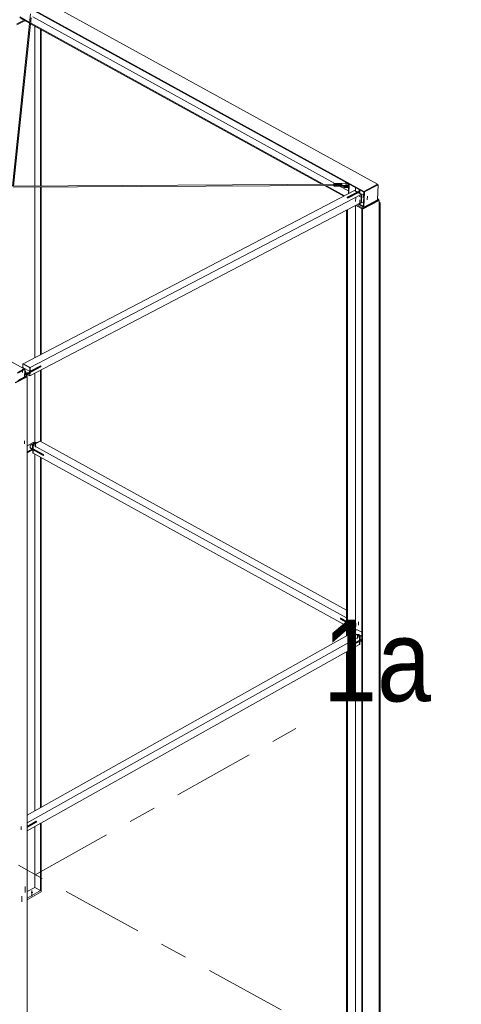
# Model space of a CAD drawing. Header units: millimetres. Extents: x -260 to 160, y -50 to 247.
# Tile 71 of 74: x 92 to 109, y 61 to 98. Entities that reach past the tile are written whole.
import ezdxf

# ---------------------------------------------------------------- set-up
doc = ezdxf.new("R2010")
doc.units = ezdxf.units.MM
for name, pattern in [('XKITLINE00', [0]), ('XKITLINE02', [4, 2, -2]), ('XKITLINE03', [6, 3, -1, 1, -1])]:
    doc.linetypes.add(name, pattern=pattern)
for name, color, linetype, lineweight in [('Element', 2, 'Continuous', 0), ('Spoina', 1, 'Continuous', 0), ('Śruba', 3, 'Continuous', 0)]:
    doc.layers.add(name, color=color, linetype=linetype, lineweight=lineweight)
doc.styles.add('ARIAL', font='ARIAL.TTF')

msp = doc.modelspace()

# ---------------------------------------------------------------- hatches: boundary and pattern name
at = {"layer": 'Śruba'}
for points in [[(104.315, 91.478), (104.31, 91.479), (104.306, 91.481), (104.302, 91.482), (104.299, 91.485), (104.297, 91.487), (104.295, 91.49), (104.295, 91.492), (104.295, 91.495), (104.297, 91.497), (104.299, 91.499), (104.302, 91.501), (104.306, 91.503), (104.31, 91.504), (104.315, 91.505), (104.32, 91.505), (104.325, 91.505), (104.33, 91.504), (104.334, 91.502), (104.338, 91.501), (104.341, 91.498), (104.343, 91.496), (104.344, 91.493), (104.345, 91.491), (104.344, 91.488), (104.343, 91.486), (104.34, 91.483), (104.337, 91.482), (104.333, 91.48), (104.329, 91.479), (104.324, 91.478), (104.319, 91.478)], [(104.874, 91.145), (104.877, 91.149), (104.88, 91.152), (104.883, 91.154), (104.887, 91.156), (104.89, 91.157), (104.893, 91.157), (104.896, 91.156), (104.898, 91.154), (104.9, 91.151), (104.901, 91.148), (104.901, 91.144), (104.901, 91.14), (104.9, 91.136), (104.899, 91.131), (104.897, 91.127), (104.894, 91.123), (104.891, 91.119), (104.888, 91.116), (104.884, 91.113), (104.881, 91.112), (104.878, 91.111), (104.874, 91.111), (104.872, 91.112), (104.869, 91.114), (104.868, 91.116), (104.867, 91.12), (104.866, 91.123), (104.866, 91.128), (104.867, 91.132), (104.869, 91.137), (104.871, 91.141)], [(104.87, 91.025), (104.873, 91.028), (104.877, 91.031), (104.88, 91.034), (104.883, 91.036), (104.887, 91.036), (104.89, 91.036), (104.893, 91.035), (104.895, 91.033), (104.897, 91.031), (104.898, 91.028), (104.898, 91.024), (104.898, 91.02), (104.897, 91.015), (104.896, 91.011), (104.893, 91.006), (104.891, 91.002), (104.888, 90.998), (104.885, 90.995), (104.881, 90.993), (104.878, 90.991), (104.874, 90.99), (104.871, 90.991), (104.869, 90.992), (104.866, 90.993), (104.865, 90.996), (104.863, 90.999), (104.863, 91.003), (104.863, 91.007), (104.864, 91.012), (104.866, 91.016), (104.868, 91.02)], [(92.548, 84.612), (92.543, 84.613), (92.539, 84.614), (92.535, 84.616), (92.532, 84.618), (92.53, 84.62), (92.528, 84.623), (92.528, 84.625), (92.528, 84.628), (92.53, 84.63), (92.532, 84.633), (92.535, 84.635), (92.539, 84.636), (92.544, 84.637), (92.548, 84.638), (92.553, 84.638), (92.558, 84.638), (92.563, 84.637), (92.567, 84.636), (92.571, 84.634), (92.574, 84.632), (92.576, 84.629), (92.577, 84.627), (92.578, 84.624), (92.577, 84.621), (92.576, 84.619), (92.573, 84.617), (92.57, 84.615), (92.566, 84.613), (92.562, 84.612), (92.557, 84.611), (92.553, 84.611)], [(92.816, 81.874), (92.811, 81.875), (92.807, 81.876), (92.803, 81.878), (92.8, 81.88), (92.798, 81.883), (92.797, 81.885), (92.796, 81.888), (92.797, 81.891), (92.798, 81.893), (92.8, 81.896), (92.803, 81.898), (92.807, 81.9), (92.811, 81.901), (92.816, 81.902), (92.821, 81.902), (92.826, 81.902), (92.831, 81.901), (92.835, 81.9), (92.839, 81.898), (92.842, 81.896), (92.844, 81.893), (92.846, 81.891), (92.846, 81.888), (92.846, 81.885), (92.844, 81.883), (92.842, 81.88), (92.839, 81.878), (92.835, 81.876), (92.831, 81.875), (92.826, 81.874), (92.821, 81.874)], [(104.83, 74.854), (104.825, 74.854), (104.821, 74.856), (104.817, 74.857), (104.814, 74.859), (104.812, 74.862), (104.81, 74.865), (104.81, 74.867), (104.81, 74.87), (104.812, 74.873), (104.814, 74.875), (104.817, 74.877), (104.821, 74.879), (104.825, 74.88), (104.83, 74.881), (104.835, 74.881), (104.84, 74.881), (104.844, 74.88), (104.849, 74.879), (104.852, 74.877), (104.855, 74.875), (104.858, 74.873), (104.859, 74.87), (104.86, 74.867), (104.859, 74.865), (104.858, 74.862), (104.855, 74.859), (104.852, 74.857), (104.849, 74.856), (104.844, 74.854), (104.84, 74.854), (104.835, 74.853)], [(92.788, 65.491), (92.781, 65.492), (92.774, 65.494), (92.768, 65.497), (92.763, 65.5), (92.759, 65.504), (92.757, 65.508), (92.756, 65.512), (92.757, 65.516), (92.759, 65.52), (92.763, 65.524), (92.768, 65.527), (92.774, 65.53), (92.781, 65.532), (92.788, 65.533), (92.796, 65.534), (92.803, 65.533), (92.811, 65.532), (92.818, 65.53), (92.823, 65.527), (92.828, 65.524), (92.832, 65.52), (92.834, 65.516), (92.835, 65.512), (92.834, 65.508), (92.832, 65.504), (92.828, 65.5), (92.823, 65.497), (92.818, 65.494), (92.811, 65.492), (92.803, 65.491), (92.796, 65.49)]]:
    msp.add_hatch(color=256, dxfattribs=at).paths.add_polyline_path(points, flags=17)

# ---------------------------------------------------------------- linework, layer by layer
at = {"layer": 'Element', "linetype": 'XKITLINE00', "lineweight": 0}
for p, q in [((77.638, 106.827), (105.472, 91.497)), ((77.134, 106.534), (104.968, 91.204)), ((77.135, 106.564), (104.969, 91.234)), ((64.68, 100.048), (92.515, 84.719)), ((92.082, 91.427), (92.739, 97.752)), ((92.125, 91.428), (92.766, 97.598)), ((92.347, 97.605), (92.703, 97.409)), ((92.349, 97.635), (92.706, 97.438)), ((92.825, 97.634), (103.909, 91.529)), ((92.244, 97.378), (92.508, 97.516)), ((92.541, 97.498), (92.244, 97.342)), ((92.744, 97.387), (103.446, 91.492)), ((92.747, 97.415), (103.501, 91.493)), ((92.899, 91.432), (92.899, 97.301)), ((93.104, 91.433), (93.104, 97.188)), ((93.136, 91.433), (93.136, 97.171)), ((92.117, 91.427), (104.159, 91.497)), ((92.121, 91.385), (103.874, 91.453)), ((103.522, 91.451), (104.232, 91.059)), ((103.577, 91.451), (104.261, 91.074)), ((103.87, 91.529), (104.352, 91.532)), ((103.87, 91.499), (103.87, 91.529)), ((103.873, 91.5), (103.87, 91.529)), ((103.87, 91.495), (103.87, 91.499)), ((104.158, 91.502), (103.873, 91.5)), ((103.873, 91.495), (103.873, 91.5)), ((103.874, 91.447), (103.875, 91.477)), ((103.877, 91.419), (103.874, 91.447)), ((103.875, 91.477), (104.16, 91.479)), ((103.877, 91.449), (103.875, 91.477)), ((104.359, 91.451), (103.877, 91.449)), ((103.877, 91.419), (103.877, 91.449)), ((104.358, 91.421), (103.877, 91.419)), ((104.108, 91.42), (104.406, 91.256)), ((104.158, 91.497), (104.158, 91.502)), ((104.159, 91.495), (104.158, 91.502)), ((104.159, 91.493), (104.159, 91.497)), ((104.16, 91.48), (104.159, 91.493)), ((104.16, 91.479), (104.16, 91.486)), ((104.16, 91.479), (104.16, 91.48)), ((104.233, 91.383), (104.23, 91.421)), ((104.234, 91.413), (104.233, 91.421)), ((104.233, 91.383), (104.234, 91.413)), ((104.234, 91.413), (104.41, 91.414)), ((104.269, 91.532), (104.321, 91.559)), ((104.321, 91.559), (104.412, 91.509)), ((104.352, 91.532), (104.389, 91.513)), ((104.358, 91.421), (104.359, 91.451)), ((104.358, 91.421), (104.392, 91.441)), ((104.393, 91.471), (104.359, 91.451)), ((104.389, 91.513), (104.393, 91.471)), ((104.392, 91.441), (104.393, 91.471)), ((104.403, 91.148), (104.412, 91.51)), ((104.424, 91.159), (104.433, 91.499)), ((104.969, 91.234), (105.472, 91.497)), ((104.969, 91.225), (105.472, 91.488)), ((105.492, 91.477), (104.989, 91.214)), ((105.472, 91.497), (105.472, 91.488)), ((105.472, 91.488), (105.492, 91.477)), ((105.477, 90.923), (105.492, 91.477)), ((92.477, 84.909), (104.623, 91.264)), ((92.731, 84.77), (104.877, 91.124)), ((92.899, 85.13), (92.899, 91.39)), ((93.104, 85.237), (93.104, 91.391)), ((93.136, 85.254), (93.136, 91.391)), ((104.409, 91.384), (104.233, 91.383)), ((104.361, 91.019), (104.799, 91.248)), ((104.798, 91.22), (104.386, 91.005)), ((104.386, 90.99), (104.763, 91.187)), ((104.633, 91.269), (104.623, 91.264)), ((104.623, 91.264), (104.724, 91.209)), ((104.623, 91.264), (104.724, 91.209)), ((104.734, 91.214), (104.633, 91.269)), ((104.664, 91.252), (104.667, 91.37)), ((104.773, 91.192), (104.763, 91.187)), ((104.763, 91.187), (104.877, 91.124)), ((104.763, 91.187), (104.877, 91.124)), ((104.887, 91.129), (104.773, 91.192)), ((104.797, 91.179), (104.8, 91.297)), ((104.823, 91.165), (104.826, 91.283)), ((104.869, 90.823), (104.877, 91.124)), ((104.877, 91.124), (104.869, 90.823)), ((104.887, 91.129), (104.877, 91.124)), ((104.879, 90.828), (104.887, 91.129)), ((104.954, 90.671), (104.969, 91.225)), ((104.968, 91.204), (104.969, 91.234)), ((104.989, 91.214), (104.969, 91.225)), ((104.975, 90.66), (104.989, 91.214)), ((92.723, 84.468), (104.869, 90.823)), ((104.36, 91.004), (104.361, 91.019)), ((104.36, 91.004), (104.386, 90.99)), ((104.386, 91.005), (104.361, 91.019)), ((104.386, 91.005), (104.386, 90.99)), ((104.663, 75.151), (104.663, 90.715)), ((104.679, 90.723), (104.911, 90.595)), ((104.713, 90.741), (104.912, 90.631)), ((104.763, 90.767), (104.954, 90.662)), ((104.791, 90.782), (104.955, 90.692)), ((104.812, 90.773), (104.793, 90.783)), ((104.959, 90.849), (104.812, 90.773)), ((104.812, 90.773), (104.813, 90.794)), ((104.869, 90.823), (104.879, 90.828)), ((105.514, 90.911), (104.911, 90.595)), ((105.527, 90.904), (104.923, 90.588)), ((104.954, 90.662), (104.955, 90.692)), ((105.477, 90.923), (104.975, 90.66)), ((105.477, 90.928), (105.515, 90.947)), ((105.479, 90.967), (105.515, 90.947)), ((105.515, 90.947), (105.514, 90.911)), ((105.514, 90.911), (105.527, 90.904)), ((105.527, 90.904), (105.527, 58.696)), ((105.527, 90.836), (105.572, 90.812)), ((105.527, 90.825), (105.552, 90.812)), ((105.552, 90.812), (105.527, 90.798)), ((105.527, 90.786), (105.572, 90.812)), ((105.572, 90.812), (105.572, 75.115)), ((104.34, 74.921), (104.34, 90.546)), ((104.37, 74.938), (104.37, 90.562)), ((104.893, 90.605), (104.893, 90.605)), ((104.893, 90.605), (104.923, 90.588)), ((104.893, 58.375), (104.893, 90.605)), ((104.911, 90.595), (104.912, 90.631)), ((104.912, 90.631), (104.97, 90.662)), ((104.923, 90.588), (104.923, 58.358)), ((104.975, 90.66), (104.954, 90.671)), ((104.963, 90.666), (104.954, 90.662)), ((92.467, 84.904), (92.463, 84.769)), ((92.467, 84.904), (92.477, 84.909)), ((92.721, 84.764), (92.467, 84.904)), ((92.477, 84.909), (92.731, 84.77)), ((92.731, 84.77), (92.477, 84.909)), ((92.515, 84.719), (92.263, 84.587)), ((92.263, 84.578), (92.514, 84.71)), ((92.535, 84.698), (92.283, 84.567)), ((92.43, 84.765), (92.464, 84.782)), ((92.463, 84.769), (92.717, 84.629)), ((92.514, 84.71), (92.515, 84.719)), ((92.514, 84.71), (92.535, 84.698)), ((92.528, 84.427), (92.535, 84.698)), ((92.531, 84.548), (92.641, 84.546)), ((92.642, 84.576), (92.532, 84.578)), ((92.704, 84.579), (92.553, 84.5)), ((92.581, 84.484), (92.703, 84.548)), ((92.641, 84.546), (93.116, 84.794)), ((92.641, 84.546), (92.642, 84.576)), ((93.117, 84.824), (92.642, 84.576)), ((92.703, 84.548), (92.704, 84.579)), ((92.713, 84.463), (92.716, 84.585)), ((92.717, 84.629), (92.721, 84.764)), ((92.717, 84.629), (92.727, 84.634)), ((92.721, 84.764), (92.731, 84.77)), ((92.723, 84.468), (92.726, 84.59)), ((92.723, 84.468), (92.726, 84.59)), ((93.104, 84.831), (92.727, 84.634)), ((92.727, 84.634), (92.731, 84.77)), ((92.727, 84.634), (92.731, 84.77)), ((92.899, 82.024), (92.899, 84.56)), ((93.104, 84.831), (93.117, 84.824)), ((93.104, 82.061), (93.104, 84.668)), ((93.116, 84.794), (93.117, 84.824)), ((93.136, 82.044), (93.136, 84.685)), ((92.603, 84.442), (92.176, 84.218)), ((92.616, 84.435), (92.188, 84.211)), ((92.528, 84.427), (92.276, 84.296)), ((92.528, 84.432), (92.604, 84.472)), ((92.553, 84.5), (92.53, 84.512)), ((92.53, 84.512), (92.604, 84.472)), ((92.604, 84.472), (92.603, 84.442)), ((92.603, 84.442), (92.616, 84.435)), ((92.616, 84.435), (92.616, 51.46)), ((92.628, 84.51), (92.713, 84.463)), ((92.713, 84.463), (92.723, 84.468)), ((92.616, 81.901), (92.836, 82.024)), ((92.834, 81.93), (93.086, 82.071)), ((92.836, 82.024), (92.962, 82.025)), ((93.096, 82.066), (92.845, 81.925)), ((92.845, 81.925), (93.096, 82.066)), ((92.962, 82.025), (92.982, 82.013)), ((93.086, 82.071), (93.096, 82.066)), ((104.34, 75.873), (93.096, 82.066)), ((92.616, 81.673), (92.796, 81.774)), ((92.616, 81.643), (92.823, 81.759)), ((92.733, 81.909), (92.883, 81.993)), ((92.733, 81.879), (92.733, 81.909)), ((92.733, 81.839), (92.733, 81.909)), ((92.733, 81.879), (92.733, 81.809)), ((92.733, 81.879), (92.733, 81.879)), ((92.733, 81.809), (92.733, 81.839)), ((93.212, 81.575), (92.733, 81.839)), ((93.212, 81.545), (92.733, 81.809)), ((92.834, 81.93), (92.834, 81.797)), ((92.834, 81.93), (92.845, 81.925)), ((92.834, 81.797), (92.845, 81.791)), ((92.834, 81.753), (92.834, 81.634)), ((92.845, 81.791), (92.845, 81.925)), ((92.845, 81.925), (104.34, 75.594)), ((92.845, 81.791), (92.845, 81.925)), ((93.225, 81.582), (92.845, 81.791)), ((92.845, 81.628), (92.845, 81.748)), ((92.845, 81.628), (92.845, 81.748)), ((92.883, 81.993), (92.947, 81.994)), ((92.834, 81.634), (92.845, 81.628)), ((104.34, 75.297), (92.845, 81.628)), ((92.899, 68.509), (92.899, 81.598)), ((93.104, 68.624), (93.104, 81.485)), ((93.136, 68.642), (93.136, 81.467)), ((93.225, 81.582), (93.212, 81.575)), ((93.212, 81.545), (93.212, 81.575)), ((93.225, 81.552), (93.212, 81.545)), ((93.225, 81.552), (93.225, 81.582)), ((104.111, 75.572), (104.124, 75.579)), ((104.111, 75.543), (104.111, 75.572)), ((104.111, 75.572), (104.34, 75.446)), ((104.34, 75.417), (104.111, 75.543)), ((104.124, 75.579), (104.34, 75.46)), ((104.371, 75.023), (104.6, 75.151)), ((104.6, 75.151), (104.726, 75.152)), ((104.726, 75.152), (104.893, 75.06)), ((104.559, 75.044), (92.616, 68.35)), ((92.616, 68.068), (104.813, 74.904)), ((104.371, 74.993), (104.371, 75.023)), ((104.371, 75.023), (104.447, 74.981)), ((104.371, 74.993), (104.421, 74.966)), ((104.448, 74.552), (104.893, 74.801)), ((104.569, 75.049), (104.559, 75.044)), ((104.813, 74.904), (104.559, 75.044)), ((104.559, 75.044), (104.813, 74.904)), ((104.569, 75.049), (104.823, 74.91)), ((104.709, 74.972), (104.771, 74.972)), ((104.771, 74.972), (104.893, 74.905)), ((104.813, 74.904), (104.823, 74.91)), ((104.813, 74.77), (104.813, 74.904)), ((104.813, 74.904), (104.813, 74.77)), ((104.823, 74.91), (104.823, 74.776)), ((105.572, 75.115), (105.527, 75.09)), ((105.552, 75.086), (105.527, 75.072)), ((105.527, 75.06), (105.572, 75.086)), ((105.535, 75.095), (105.552, 75.086)), ((105.545, 75.1), (105.572, 75.086)), ((105.572, 75.086), (105.572, 60.151)), ((104.813, 74.607), (92.616, 67.771)), ((104.813, 74.77), (104.436, 74.559)), ((104.436, 74.559), (104.436, 74.529)), ((104.436, 74.559), (104.448, 74.552)), ((104.448, 74.522), (104.436, 74.529)), ((104.893, 74.772), (104.448, 74.522)), ((104.448, 74.522), (104.448, 74.552)), ((104.663, 58.826), (104.663, 74.523)), ((104.813, 74.77), (104.823, 74.776)), ((104.813, 74.727), (104.813, 74.607)), ((104.813, 74.607), (104.813, 74.727)), ((104.823, 74.613), (104.813, 74.607)), ((104.823, 74.732), (104.823, 74.613)), ((104.834, 74.738), (104.893, 74.706)), ((104.861, 74.753), (104.893, 74.736)), ((104.34, 58.679), (104.34, 74.342)), ((104.37, 58.662), (104.37, 74.359)), ((92.616, 67.935), (92.952, 68.123)), ((92.616, 67.921), (92.965, 68.116)), ((92.616, 67.891), (92.965, 68.086)), ((92.899, 65.699), (92.899, 67.93)), ((92.965, 68.116), (92.952, 68.123)), ((92.965, 68.086), (92.965, 68.116)), ((93.104, 65.586), (93.104, 68.045)), ((93.136, 65.604), (93.136, 68.063)), ((92.616, 65.541), (92.899, 65.699)), ((92.616, 65.298), (93.136, 65.59)), ((92.616, 65.239), (93.136, 65.531)), ((92.899, 65.699), (93.104, 65.586)), ((93.104, 65.586), (93.136, 65.604)), ((93.123, 65.597), (93.136, 65.59)), ((93.136, 65.59), (93.136, 65.531))]:
    msp.add_line(p, q, dxfattribs=at)
at = {"layer": 'Spoina', "linetype": 'XKITLINE03', "lineweight": 0}
for p, q in [((-142.455, 195.8), (115.24, 53.875)), ((-22.236, 1.63), (102.475, 71.523))]:
    msp.add_line(p, q, dxfattribs=at)
at = {"layer": 'Śruba', "linetype": 'XKITLINE00', "lineweight": 0}
for p, q in [((104.321, 91.522), (104.317, 91.401)), ((104.804, 91.055), (104.906, 90.999)), ((104.808, 91.176), (104.909, 91.12)), ((92.554, 84.655), (92.551, 84.534)), ((92.821, 81.918), (92.821, 81.799)), ((104.835, 74.897), (104.835, 74.778)), ((92.796, 65.375), (92.796, 65.589))]:
    msp.add_line(p, q, dxfattribs=at)
at = {"layer": 'Śruba', "linetype": 'XKITLINE02', "lineweight": 0}
for p, q in [((104.947, 91.15), (104.944, 91.014)), ((105.1, 91.066), (105.096, 90.931)), ((104.671, 91.005), (104.667, 90.87)), ((104.823, 90.921), (104.82, 90.786)), ((92.452, 84.711), (92.449, 84.59)), ((92.517, 82.085), (92.517, 81.967)), ((92.617, 82.142), (92.617, 82.023)), ((92.922, 81.974), (92.922, 81.855)), ((104.679, 75.387), (104.679, 75.268)), ((104.779, 75.444), (104.779, 75.325)), ((104.733, 74.953), (104.733, 74.834)), ((92.401, 67.928), (92.401, 67.81)), ((92.542, 65.515), (92.542, 65.729)), ((92.419, 65.164), (92.419, 65.378))]:
    msp.add_line(p, q, dxfattribs=at)

# ---------------------------------------------------------------- texts
at = {"layer": 'Spoina', "style": 'ARIAL', "width": 0.85}
msp.add_text('1a', height=3, dxfattribs=at).set_placement((103.475, 72.523))

doc.saveas('drawing.dxf')
